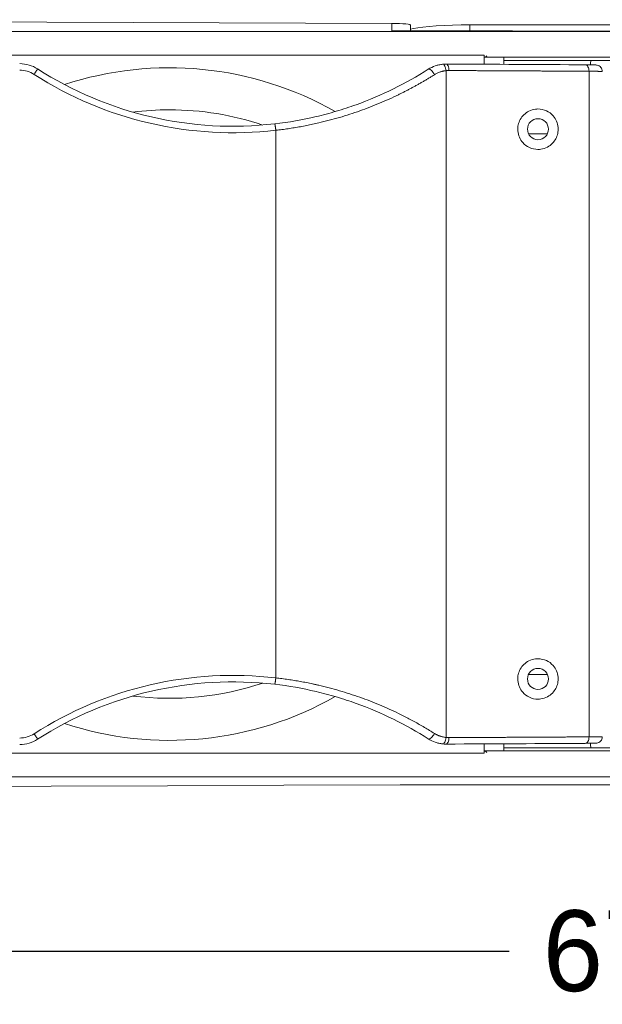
# Model space of a CAD drawing. Header units: inches. Extents: x 21182 to 24011, y 3634 to 5614.
# Tile 6 of 16: x 22006 to 22186, y 4426 to 4731. Entities that reach past the tile are written whole.
import ezdxf

# ---------------------------------------------------------------- set-up
doc = ezdxf.new("R2010")
doc.units = ezdxf.units.IN
doc.header["$MEASUREMENT"] = 0
doc.dimstyles.get("Standard").update_dxf_attribs({"dimtxt": 25, "dimasz": 15, "dimexe": 5, "dimexo": 5, "dimgap": 5, "dimtad": 0, "dimtoh": 1, "dimdec": 0, "dimzin": 0, "dimdsep": 46, "dimtxsty": 'Standard', "dimcen": 5, "dimadec": 0, "dimazin": 0, "dimtfac": 1, "dimtdec": 0, "dimtofl": 0, "dimtmove": 0, "dimatfit": 3, "dimfxl": 0, "dimtolj": 1, "dimtzin": 0, "dimarcsym": 0})

# ---------------------------------------------------------------- blocks, each defined once
blk = doc.blocks.new('*D162')
at = {"color": 0, "lineweight": -2}
for p, q in [((22532.9, 4563.65), (22532.9, 4437.59)), ((21858.9, 4560), (21858.9, 4437.59)), ((21873.9, 4442.59), (22157.57, 4442.59)), ((22517.9, 4442.59), (22234.23, 4442.59))]:
    blk.add_line(p, q, dxfattribs=at)
at = {"color": 0}
for points in [[(21873.9, 4445.09), (21873.9, 4440.09), (21858.9, 4442.59)], [(22517.9, 4445.09), (22517.9, 4440.09), (22532.9, 4442.59)]]:
    blk.add_solid(points, dxfattribs=at)
at = {"layer": 'Defpoints', "color": 0}
for p in [(22532.9, 4568.65, 165.36), (21858.9, 4565, 165.36), (22532.9, 4442.59)]:
    blk.add_point(p, dxfattribs=at)
at = {"color": 0, "insert": (22195.9, 4442.59), "char_height": 25, "attachment_point": 5}
blk.add_mtext('\\A1;674', dxfattribs=at)

msp = doc.modelspace()

# ---------------------------------------------------------------- linework, layer by layer
at = {"color": 7, "linetype": 'Continuous', "lineweight": 15}
for p, q in [((22121.24, 4729.55, 165.36), (22121.24, 4727.25, 165.36)), ((22127.1, 4727.24, 165.36), (22127.1, 4728.98, 165.36)), ((22145.42, 4729.05, 165.36), (22246.38, 4729.05, 165.36)), ((21908.1, 4727.07, 165.36), (22483.7, 4727.07, 165.36)), ((22149.9, 4719.74, 165.36), (21937.9, 4719.74, 165.36)), ((22149.9, 4719.74, 165.36), (22149.9, 4719.04, 165.36)), ((22241.9, 4719.04, 165.36), (22149.9, 4719.04, 165.36)), ((22155.9, 4716.87, 165.36), (22155.9, 4718.96, 165.36)), ((22155.9, 4718.09, 165.36), (22235.9, 4718.09, 165.36)), ((22138.07, 4508.71, 165.36), (22138.07, 4714.91, 165.36)), ((22182.29, 4508.89, 165.36), (22182.29, 4714.73, 165.36)), ((22085.08, 4698.47, 165.36), (22085.08, 4698.47, 165.36)), ((22085.4, 4696.49, 165.36), (22085.4, 4696.48, 165.36)), ((22085.4, 4696.48, 165.36), (22085.4, 4527.14, 165.36)), ((22169.4, 4695.35, 165.36), (22163.6, 4695.35, 165.36)), ((22163.57, 4528.21, 165.36), (22169.43, 4528.21, 165.36)), ((22085.08, 4525.15, 165.36), (22085.08, 4525.15, 165.36)), ((22085.4, 4527.14, 165.36), (22085.4, 4527.12, 165.36)), ((22155.9, 4504.6, 165.36), (22155.9, 4506.75, 165.36)), ((21937.9, 4503.83, 165.36), (22149.9, 4503.83, 165.36)), ((22149.9, 4504.53, 165.36), (22241.9, 4504.53, 165.36)), ((22149.9, 4504.53, 165.36), (22149.9, 4503.83, 165.36)), ((22235.9, 4505.47, 165.36), (22155.9, 4505.47, 165.36)), ((22483.7, 4496.49, 165.36), (21908.1, 4496.49, 165.36))]:
    msp.add_line(p, q, dxfattribs=at)
at = {"color": 8, "linetype": 'Continuous', "lineweight": 15}
for p, q in [((22145.42, 4729.05, 165.36), (22145.42, 4727.21, 165.36)), ((22149.9, 4716.9, 165.36), (22149.9, 4719.74, 165.36)), ((22149.9, 4503.83, 165.36), (22149.9, 4506.72, 165.36))]:
    msp.add_line(p, q, dxfattribs=at)
at = {"color": 7, "linetype": 'Continuous', "lineweight": 15, "elevation": 165.36, "flags": 128}
for points in [[(21908.1, 4730.68), (21934.7, 4730.46), (21961.31, 4730.27), (21987.94, 4730.1), (22014.58, 4729.95), (22041.23, 4729.82), (22067.89, 4729.71), (22094.56, 4729.62), (22121.24, 4729.55)], [(22121.24, 4729.55), (22122.48, 4729.54), (22123.66, 4729.5), (22124.74, 4729.43), (22125.65, 4729.35), (22126.36, 4729.25), (22126.85, 4729.14), (22127.08, 4729.03), (22127.06, 4728.91)], [(22127.1, 4727.72), (22127.11, 4727.72), (22128.03, 4727.97), (22129.31, 4728.2), (22130.93, 4728.41), (22132.85, 4728.6), (22135.04, 4728.76), (22137.44, 4728.89), (22140.01, 4728.98), (22142.69, 4729.04), (22145.42, 4729.05)], [(22121.24, 4727.25), (22139.9, 4727.22), (22158.57, 4727.19), (22177.23, 4727.18), (22195.9, 4727.17), (22214.57, 4727.18), (22233.23, 4727.19), (22251.9, 4727.22), (22270.56, 4727.25)], [(22138.07, 4714.91), (22138.02, 4715.31), (22137.94, 4715.7), (22137.82, 4716.05), (22137.68, 4716.35), (22137.52, 4716.6), (22137.34, 4716.78), (22137.16, 4716.88), (22136.99, 4716.9)], [(22138.95, 4714.95), (22138.94, 4715.34), (22138.89, 4715.72), (22138.81, 4716.07), (22138.7, 4716.37), (22138.56, 4716.62), (22138.41, 4716.8), (22138.25, 4716.92), (22138.07, 4716.95)], [(22182.29, 4714.73), (22182.27, 4715.12), (22182.21, 4715.5), (22182.1, 4715.84), (22181.96, 4716.15), (22181.78, 4716.39), (22181.57, 4716.58), (22181.35, 4716.69), (22181.13, 4716.73)], [(22182.7, 4716.76), (22182.77, 4717.44), (22182.96, 4718.09)], [(22011.72, 4715.45), (22011.7, 4715.42), (22011.64, 4715.33), (22011.54, 4715.17), (22011.41, 4714.96), (22011.25, 4714.71), (22011.06, 4714.41), (22010.85, 4714.1), (22010.64, 4713.77)], [(22134.49, 4713.67), (22134.26, 4714.06), (22134.01, 4714.43), (22133.73, 4714.76), (22133.46, 4715.03), (22133.19, 4715.24), (22132.95, 4715.36), (22132.74, 4715.4), (22132.58, 4715.36)], [(22011.72, 4508.17), (22011.7, 4508.2), (22011.64, 4508.29), (22011.54, 4508.45), (22011.41, 4508.66), (22011.25, 4508.91), (22011.06, 4509.2), (22010.85, 4509.52), (22010.64, 4509.85)], [(22134.49, 4509.94), (22134.26, 4509.56), (22134.01, 4509.19), (22133.73, 4508.86), (22133.46, 4508.59), (22133.19, 4508.38), (22132.95, 4508.26), (22132.74, 4508.22), (22132.58, 4508.26)], [(22136.99, 4506.72), (22137.16, 4506.74), (22137.34, 4506.84), (22137.52, 4507.02), (22137.68, 4507.26), (22137.82, 4507.57), (22137.94, 4507.92), (22138.02, 4508.31), (22138.07, 4508.71)], [(22138.95, 4508.67), (22138.94, 4508.28), (22138.89, 4507.9), (22138.81, 4507.55), (22138.7, 4507.25), (22138.56, 4507), (22138.41, 4506.82), (22138.25, 4506.7), (22138.07, 4506.67)], [(22181.13, 4506.89), (22181.35, 4506.93), (22181.57, 4507.04), (22181.78, 4507.22), (22181.96, 4507.47), (22182.1, 4507.78), (22182.21, 4508.12), (22182.27, 4508.5), (22182.29, 4508.89)], [(22483.7, 4492.89), (22447.8, 4493.17), (22411.87, 4493.41), (22375.91, 4493.62), (22339.94, 4493.79), (22303.94, 4493.92), (22267.93, 4494.02), (22231.92, 4494.07), (22195.9, 4494.09), (22159.88, 4494.07), (22123.87, 4494.02), (22087.86, 4493.92), (22051.86, 4493.79), (22015.89, 4493.62), (21979.93, 4493.41), (21944, 4493.17), (21908.1, 4492.89)]]:
    msp.add_lwpolyline(points, dxfattribs=at)
at = {"color": 7, "linetype": 'Continuous', "lineweight": 15}
for centre in [(22166.5, 4696.81, 165.36), (22166.5, 4526.81, 165.36)]:
    msp.add_circle(centre, 3.25, dxfattribs=at)
for centre, radius, start, end in [((22121.44, 4682.4, 165.36), 44.86, 84.8354, 90.2604), ((22006.17, 4706.81, 165.36), 10.27, 57.2766, 90), ((22072.12, 4809.45, 165.36), 111.73, 237.2766, 276.6608), ((22052.5, 4611.81, 165.36), 104, 60.5005, 108.1971), ((22052.5, 4611.81, 165.36), 91, 90, 97.1694), ((22052.5, 4611.81, 165.36), 91, 71.4905, 90), ((22072.12, 4414.17, 165.36), 111.73, 83.3392, 122.7234), ((22052.5, 4611.81, 165.36), 91, 262.8306, 288.5095), ((22052.5, 4611.81, 165.36), 104, 251.8029, 299.5491), ((22006.17, 4516.81, 165.36), 10.27, 270, 302.7234), ((22186.2, 4506.86, 165.36), 3.5, 180, 203.3941)]:
    msp.add_arc(centre, radius, start, end, dxfattribs=at)
for centre, major_axis, start_param, end_param in [((22149.9, 4781.35, 165.36), (0, 62.31), 3.141593, 3.268066), ((22149.9, 4718.96, 165.36), (6, 0), 0, 0.130921), ((22149.9, 4442.22, 165.36), (0, 62.31), 6.156712, 6.283185), ((22149.9, 4504.6, 165.36), (6, 0), 6.152264, 6.283185)]:
    msp.add_ellipse(centre, major_axis=major_axis, ratio=0.096289, start_param=start_param, end_param=end_param, dxfattribs=at)
for points, knots in [([(22132.58, 4715.36, 165.36), (22133.26, 4715.79, 165.36), (22133.97, 4716.13, 165.36), (22135.08, 4716.52, 165.36), (22135.45, 4716.62, 165.36), (22136.22, 4716.79, 165.36), (22136.6, 4716.86, 165.36), (22136.99, 4716.9, 165.36)], [0, 0, 0, 0, 0.5, 0.5, 0.75, 0.75, 1, 1, 1, 1]), ([(22181.13, 4716.73, 165.36), (22181.2, 4716.73, 165.36), (22181.34, 4716.72, 165.36), (22181.55, 4716.72, 165.36), (22181.76, 4716.72, 165.36), (22181.96, 4716.72, 165.36), (22182.15, 4716.72, 165.36), (22182.47, 4716.72, 165.36), (22182.88, 4716.71, 165.36), (22183.34, 4716.71, 165.36), (22183.72, 4716.7, 165.36), (22184, 4716.69, 165.36), (22184.18, 4716.69, 165.36), (22184.31, 4716.68, 165.36), (22184.36, 4716.68, 165.36), (22184.39, 4716.68, 165.36)], [0, 0, 0, 0, 0.0413235, 0.0825487, 0.1237226, 0.1648922, 0.2061047, 0.2474071, 0.373669, 0.5000141, 0.626277, 0.7526229, 0.8350911, 0.9174243, 1, 1, 1, 1]), ([(22186.4, 4714.68, 165.36), (22186.38, 4714.9, 165.36), (22186.33, 4715.35, 165.36), (22185.99, 4715.95, 165.36), (22185.48, 4716.4, 165.36), (22184.92, 4716.64, 165.36), (22184.54, 4716.67, 165.36), (22184.39, 4716.68, 165.36)], [0, 0, 0, 0, 0.2130582, 0.4261034, 0.6396531, 0.8543321, 1, 1, 1, 1]), ([(22085.08, 4698.47, 165.36), (22089.39, 4698.97, 165.36), (22093.64, 4699.71, 165.36), (22098.89, 4700.95, 165.36), (22099.94, 4701.21, 165.36), (22102.03, 4701.77, 165.36), (22103.07, 4702.06, 165.36), (22106.17, 4702.98, 165.36), (22108.21, 4703.65, 165.36), (22114.2, 4705.8, 165.36), (22118.05, 4707.44, 165.36), (22125.51, 4711.11, 165.36), (22129.11, 4713.14, 165.36), (22132.58, 4715.36, 165.36)], [0, 0, 0, 0, 0.25, 0.25, 0.3125, 0.3125, 0.375, 0.375, 0.5, 0.5, 0.75, 0.75, 1, 1, 1, 1]), ([(22134.49, 4713.67, 165.36), (22134.19, 4713.49, 165.36), (22133.59, 4713.11, 165.36), (22132.68, 4712.56, 165.36), (22131.76, 4712.01, 165.36), (22130.85, 4711.47, 165.36), (22129.92, 4710.94, 165.36), (22129, 4710.42, 165.36), (22128.07, 4709.91, 165.36), (22127.13, 4709.41, 165.36), (22126.19, 4708.92, 165.36), (22125.25, 4708.43, 165.36), (22124.3, 4707.95, 165.36), (22121.74, 4706.7, 165.36), (22117.5, 4704.78, 165.36), (22111.41, 4702.42, 165.36), (22105.14, 4700.39, 165.36), (22100.21, 4699.1, 165.36), (22096.79, 4698.34, 165.36), (22094.91, 4697.95, 165.36), (22093.01, 4697.59, 165.36), (22091.12, 4697.26, 165.36), (22089.22, 4696.97, 165.36), (22087.31, 4696.7, 165.36), (22086.04, 4696.55, 165.36), (22085.4, 4696.48, 165.36)], [0, 0, 0, 0, 0.021038, 0.042031, 0.06298, 0.083886, 0.10475, 0.125574, 0.146359, 0.167106, 0.187815, 0.20849, 0.22913, 0.249737, 0.374805, 0.498393, 0.624423, 0.749138, 0.785215, 0.821198, 0.857094, 0.892913, 0.928664, 0.964357, 1, 1, 1, 1]), ([(22138.07, 4714.91, 165.36), (22137.98, 4714.9, 165.36), (22137.8, 4714.88, 165.36), (22137.54, 4714.84, 165.36), (22137.27, 4714.79, 165.36), (22137, 4714.73, 165.36), (22136.74, 4714.66, 165.36), (22136.48, 4714.59, 165.36), (22136.15, 4714.48, 165.36), (22135.77, 4714.34, 165.36), (22135.33, 4714.14, 165.36), (22134.9, 4713.92, 165.36), (22134.63, 4713.76, 165.36), (22134.49, 4713.67, 165.36)], [0, 0, 0, 0, 0.072284, 0.144244, 0.215944, 0.287446, 0.358815, 0.430116, 0.501412, 0.627281, 0.752083, 0.876196, 1, 1, 1, 1]), ([(22138.95, 4714.95, 165.36), (22138.88, 4714.95, 165.36), (22138.73, 4714.95, 165.36), (22138.51, 4714.94, 165.36), (22138.29, 4714.93, 165.36), (22138.15, 4714.92, 165.36), (22138.07, 4714.91, 165.36)], [0, 0, 0, 0, 0.250321, 0.500331, 0.750176, 1, 1, 1, 1]), ([(22182.29, 4714.73, 165.36), (22181.81, 4714.73, 165.36), (22180.86, 4714.74, 165.36), (22179.41, 4714.74, 165.36), (22177.96, 4714.75, 165.36), (22176.5, 4714.76, 165.36), (22175.05, 4714.77, 165.36), (22173.58, 4714.78, 165.36), (22172.12, 4714.79, 165.36), (22170.64, 4714.8, 165.36), (22169.17, 4714.8, 165.36), (22167.69, 4714.81, 165.36), (22166.21, 4714.82, 165.36), (22164.72, 4714.83, 165.36), (22163.23, 4714.84, 165.36), (22161.74, 4714.84, 165.36), (22160.24, 4714.85, 165.36), (22158.74, 4714.86, 165.36), (22157.24, 4714.87, 165.36), (22155.73, 4714.87, 165.36), (22154.22, 4714.88, 165.36), (22152.71, 4714.89, 165.36), (22151.19, 4714.9, 165.36), (22149.67, 4714.9, 165.36), (22148.15, 4714.91, 165.36), (22146.62, 4714.92, 165.36), (22145.09, 4714.92, 165.36), (22143.56, 4714.93, 165.36), (22142.03, 4714.94, 165.36), (22140.49, 4714.94, 165.36), (22139.47, 4714.95, 165.36), (22138.95, 4714.95, 165.36)], [0, 0, 0, 0, 0.035045, 0.07005, 0.105015, 0.13994, 0.174825, 0.209669, 0.244473, 0.279237, 0.313961, 0.348645, 0.383288, 0.417892, 0.452455, 0.486978, 0.52146, 0.555903, 0.590305, 0.624668, 0.65899, 0.693271, 0.727513, 0.761715, 0.795876, 0.829997, 0.864078, 0.898119, 0.932119, 0.96608, 1, 1, 1, 1]), ([(22186.4, 4714.68, 165.36), (22186.39, 4714.68, 165.36), (22186.37, 4714.68, 165.36), (22186.32, 4714.68, 165.36), (22186.27, 4714.68, 165.36), (22186.21, 4714.68, 165.36), (22186.15, 4714.69, 165.36), (22186.08, 4714.69, 165.36), (22186, 4714.69, 165.36), (22185.91, 4714.69, 165.36), (22185.82, 4714.69, 165.36), (22185.72, 4714.7, 165.36), (22185.62, 4714.7, 165.36), (22185.51, 4714.7, 165.36), (22185.4, 4714.7, 165.36), (22185.28, 4714.7, 165.36), (22185.16, 4714.7, 165.36), (22185.03, 4714.71, 165.36), (22184.9, 4714.71, 165.36), (22184.77, 4714.71, 165.36), (22184.64, 4714.71, 165.36), (22184.5, 4714.71, 165.36), (22184.36, 4714.71, 165.36), (22184.22, 4714.71, 165.36), (22184.08, 4714.71, 165.36), (22183.93, 4714.72, 165.36), (22183.79, 4714.72, 165.36), (22183.64, 4714.72, 165.36), (22183.49, 4714.72, 165.36), (22183.34, 4714.72, 165.36), (22183.19, 4714.72, 165.36), (22183.04, 4714.72, 165.36), (22182.89, 4714.72, 165.36), (22182.74, 4714.72, 165.36), (22182.59, 4714.72, 165.36), (22182.44, 4714.73, 165.36), (22182.34, 4714.73, 165.36), (22182.29, 4714.73, 165.36)], [0, 0, 0, 0, 0.035439, 0.070473, 0.105104, 0.139331, 0.173154, 0.206573, 0.239588, 0.272199, 0.304406, 0.336209, 0.367608, 0.398603, 0.429195, 0.459382, 0.489165, 0.518545, 0.54752, 0.576092, 0.604259, 0.632023, 0.659382, 0.686338, 0.712889, 0.739037, 0.764781, 0.790121, 0.815056, 0.839588, 0.863716, 0.88744, 0.91076, 0.933676, 0.956188, 0.978296, 1, 1, 1, 1]), ([(22166.5, 4703.06, 165.36), (22167.4, 4702.95, 165.36), (22169.12, 4702.74, 165.36), (22171.11, 4701.23, 165.36), (22172.33, 4699.36, 165.36), (22172.83, 4697.41, 165.36), (22172.7, 4695.49, 165.36), (22172.07, 4693.79, 165.36), (22170.98, 4692.32, 165.36), (22169.4, 4691.15, 165.36), (22167.81, 4690.63, 165.36), (22165.91, 4690.49, 165.36), (22163.88, 4690.93, 165.36), (22161.88, 4692.39, 165.36), (22160.67, 4694.28, 165.36), (22160.17, 4696.24, 165.36), (22160.31, 4698.19, 165.36), (22160.98, 4699.92, 165.36), (22162.12, 4701.4, 165.36), (22163.74, 4702.53, 165.36), (22165.28, 4703.01, 165.36), (22166.24, 4703.05, 165.36), (22166.5, 4703.06, 165.36)], [0, 0, 0, 0, 0.074462, 0.142036, 0.190309, 0.238814, 0.281731, 0.322948, 0.367196, 0.417852, 0.476784, 0.501913, 0.576411, 0.642802, 0.690883, 0.739145, 0.782882, 0.825347, 0.870323, 0.920708, 0.978404, 1, 1, 1, 1]), ([(22085.4, 4696.49, 165.36), (22085.39, 4696.54, 165.36), (22085.38, 4696.63, 165.36), (22085.37, 4696.77, 165.36), (22085.35, 4696.9, 165.36), (22085.33, 4697.04, 165.36), (22085.31, 4697.17, 165.36), (22085.3, 4697.3, 165.36), (22085.28, 4697.43, 165.36), (22085.26, 4697.56, 165.36), (22085.24, 4697.68, 165.36), (22085.23, 4697.79, 165.36), (22085.21, 4697.9, 165.36), (22085.19, 4698.01, 165.36), (22085.17, 4698.13, 165.36), (22085.15, 4698.23, 165.36), (22085.13, 4698.33, 165.36), (22085.11, 4698.41, 165.36), (22085.1, 4698.46, 165.36), (22085.09, 4698.47, 165.36), (22085.08, 4698.47, 165.36)], [0, 0, 0, 0, 0.0436059, 0.0875777, 0.1319158, 0.1766206, 0.2216924, 0.2671315, 0.3129384, 0.3591134, 0.4056567, 0.4525686, 0.4998496, 0.5527564, 0.6118464, 0.6771185, 0.7485715, 0.8262039, 0.910014, 1, 1, 1, 1]), ([(22166.5, 4533.06, 165.36), (22167.4, 4532.95, 165.36), (22169.12, 4532.74, 165.36), (22171.11, 4531.23, 165.36), (22172.33, 4529.36, 165.36), (22172.83, 4527.41, 165.36), (22172.7, 4525.49, 165.36), (22172.07, 4523.79, 165.36), (22170.98, 4522.32, 165.36), (22169.4, 4521.15, 165.36), (22167.81, 4520.63, 165.36), (22165.91, 4520.49, 165.36), (22163.88, 4520.93, 165.36), (22161.88, 4522.39, 165.36), (22160.67, 4524.28, 165.36), (22160.17, 4526.24, 165.36), (22160.31, 4528.19, 165.36), (22160.98, 4529.92, 165.36), (22162.12, 4531.4, 165.36), (22163.74, 4532.53, 165.36), (22165.28, 4533.01, 165.36), (22166.24, 4533.05, 165.36), (22166.5, 4533.06, 165.36)], [0, 0, 0, 0, 0.074462, 0.142036, 0.19031, 0.238814, 0.281731, 0.322948, 0.367196, 0.417852, 0.476784, 0.501913, 0.576411, 0.642801, 0.690883, 0.739145, 0.782881, 0.825348, 0.870323, 0.920708, 0.978404, 1, 1, 1, 1]), ([(22085.08, 4525.15, 165.36), (22085.09, 4525.15, 165.36), (22085.09, 4525.15, 165.36), (22085.1, 4525.16, 165.36), (22085.11, 4525.19, 165.36), (22085.11, 4525.22, 165.36), (22085.12, 4525.25, 165.36), (22085.13, 4525.29, 165.36), (22085.14, 4525.34, 165.36), (22085.15, 4525.39, 165.36), (22085.16, 4525.44, 165.36), (22085.17, 4525.5, 165.36), (22085.18, 4525.55, 165.36), (22085.19, 4525.61, 165.36), (22085.2, 4525.67, 165.36), (22085.22, 4525.77, 165.36), (22085.24, 4525.92, 165.36), (22085.27, 4526.14, 165.36), (22085.31, 4526.38, 165.36), (22085.34, 4526.62, 165.36), (22085.37, 4526.87, 165.36), (22085.39, 4527.04, 165.36), (22085.4, 4527.12, 165.36)], [0, 0, 0, 0, 0.045792, 0.090037, 0.132737, 0.17389, 0.213496, 0.251557, 0.288071, 0.323038, 0.356459, 0.388333, 0.418661, 0.447443, 0.474678, 0.500366, 0.586722, 0.671842, 0.755728, 0.838381, 0.919804, 1, 1, 1, 1]), ([(22132.58, 4508.26, 165.36), (22129.11, 4510.48, 165.36), (22125.51, 4512.51, 165.36), (22118.05, 4516.17, 165.36), (22114.2, 4517.82, 165.36), (22108.21, 4519.97, 165.36), (22106.17, 4520.64, 165.36), (22103.07, 4521.56, 165.36), (22102.03, 4521.85, 165.36), (22099.94, 4522.41, 165.36), (22098.89, 4522.67, 165.36), (22093.64, 4523.9, 165.36), (22089.39, 4524.65, 165.36), (22085.08, 4525.15, 165.36)], [0, 0, 0, 0, 0.25, 0.25, 0.5, 0.5, 0.625, 0.625, 0.6875, 0.6875, 0.75, 0.75, 1, 1, 1, 1]), ([(22085.4, 4527.14, 165.36), (22085.72, 4527.11, 165.36), (22086.36, 4527.03, 165.36), (22087.31, 4526.91, 165.36), (22088.26, 4526.78, 165.36), (22089.21, 4526.65, 165.36), (22090.17, 4526.5, 165.36), (22091.12, 4526.35, 165.36), (22092.06, 4526.19, 165.36), (22093.01, 4526.03, 165.36), (22093.96, 4525.85, 165.36), (22094.9, 4525.67, 165.36), (22095.85, 4525.48, 165.36), (22096.79, 4525.28, 165.36), (22097.73, 4525.07, 165.36), (22100.52, 4524.44, 165.36), (22105.14, 4523.23, 165.36), (22111.41, 4521.2, 165.36), (22117.5, 4518.84, 165.36), (22121.97, 4516.82, 165.36), (22124.98, 4515.33, 165.36), (22126.6, 4514.49, 165.36), (22128.2, 4513.64, 165.36), (22129.8, 4512.75, 165.36), (22131.37, 4511.84, 165.36), (22132.94, 4510.91, 165.36), (22133.97, 4510.27, 165.36), (22134.49, 4509.94, 165.36)], [0, 0, 0, 0, 0.0178159, 0.035643, 0.0534825, 0.0713356, 0.0892034, 0.1070871, 0.1249879, 0.1429067, 0.1608449, 0.1788036, 0.1967838, 0.2147868, 0.2328135, 0.2508653, 0.3755775, 0.5016098, 0.6251956, 0.7502654, 0.785611, 0.8210566, 0.8566083, 0.8922724, 0.928055, 0.9639622, 1, 1, 1, 1]), ([(22134.49, 4509.94, 165.36), (22134.57, 4509.9, 165.36), (22134.72, 4509.8, 165.36), (22134.96, 4509.67, 165.36), (22135.21, 4509.54, 165.36), (22135.45, 4509.42, 165.36), (22135.71, 4509.31, 165.36), (22135.96, 4509.21, 165.36), (22136.28, 4509.09, 165.36), (22136.67, 4508.97, 165.36), (22137.14, 4508.86, 165.36), (22137.6, 4508.77, 165.36), (22137.92, 4508.73, 165.36), (22138.07, 4508.71, 165.36)], [0, 0, 0, 0, 0.07073, 0.141509, 0.212409, 0.2835, 0.354854, 0.42654, 0.498628, 0.623377, 0.748293, 0.87372, 1, 1, 1, 1]), ([(22136.99, 4506.72, 165.36), (22136.6, 4506.76, 165.36), (22136.22, 4506.82, 165.36), (22135.45, 4506.99, 165.36), (22135.08, 4507.1, 165.36), (22133.97, 4507.49, 165.36), (22133.26, 4507.83, 165.36), (22132.58, 4508.26, 165.36)], [0, 0, 0, 0, 0.25, 0.25, 0.5, 0.5, 1, 1, 1, 1]), ([(22138.95, 4508.67, 165.36), (22139.47, 4508.67, 165.36), (22140.49, 4508.67, 165.36), (22142.03, 4508.68, 165.36), (22143.56, 4508.69, 165.36), (22145.09, 4508.69, 165.36), (22146.62, 4508.7, 165.36), (22148.15, 4508.71, 165.36), (22149.67, 4508.72, 165.36), (22151.19, 4508.72, 165.36), (22152.71, 4508.73, 165.36), (22154.22, 4508.74, 165.36), (22155.73, 4508.74, 165.36), (22157.24, 4508.75, 165.36), (22158.74, 4508.76, 165.36), (22160.24, 4508.77, 165.36), (22161.74, 4508.78, 165.36), (22163.23, 4508.78, 165.36), (22164.72, 4508.79, 165.36), (22166.21, 4508.8, 165.36), (22167.69, 4508.81, 165.36), (22169.17, 4508.82, 165.36), (22170.64, 4508.82, 165.36), (22172.12, 4508.83, 165.36), (22173.58, 4508.84, 165.36), (22175.05, 4508.85, 165.36), (22176.5, 4508.86, 165.36), (22177.96, 4508.87, 165.36), (22179.41, 4508.87, 165.36), (22180.86, 4508.88, 165.36), (22181.81, 4508.89, 165.36), (22182.29, 4508.89, 165.36)], [0, 0, 0, 0, 0.03392, 0.067881, 0.101881, 0.135922, 0.170003, 0.204124, 0.238285, 0.272487, 0.306729, 0.34101, 0.375332, 0.409695, 0.444097, 0.47854, 0.513022, 0.547545, 0.582108, 0.616712, 0.651355, 0.686039, 0.720763, 0.755527, 0.790331, 0.825175, 0.86006, 0.894985, 0.92995, 0.964955, 1, 1, 1, 1]), ([(22181.13, 4506.89, 165.36), (22182.01, 4506.9, 165.36), (22182.77, 4506.91, 165.36), (22183.88, 4506.92, 165.36), (22184.25, 4506.93, 165.36), (22184.39, 4506.94, 165.36)], [0, 0, 0, 0, 0.5, 0.5, 1, 1, 1, 1]), ([(22182.29, 4508.89, 165.36), (22182.38, 4508.89, 165.36), (22182.56, 4508.89, 165.36), (22182.82, 4508.9, 165.36), (22183.08, 4508.9, 165.36), (22183.34, 4508.9, 165.36), (22183.6, 4508.9, 165.36), (22183.86, 4508.9, 165.36), (22184.12, 4508.9, 165.36), (22184.36, 4508.91, 165.36), (22184.61, 4508.91, 165.36), (22184.84, 4508.91, 165.36), (22185.07, 4508.91, 165.36), (22185.28, 4508.92, 165.36), (22185.48, 4508.92, 165.36), (22185.67, 4508.92, 165.36), (22185.85, 4508.93, 165.36), (22186, 4508.93, 165.36), (22186.13, 4508.93, 165.36), (22186.25, 4508.94, 165.36), (22186.34, 4508.94, 165.36), (22186.38, 4508.94, 165.36), (22186.4, 4508.94, 165.36)], [0, 0, 0, 0, 0.038248, 0.077733, 0.118456, 0.160415, 0.203612, 0.248045, 0.293716, 0.340623, 0.388768, 0.43815, 0.488768, 0.540624, 0.593717, 0.648046, 0.703613, 0.760417, 0.818457, 0.877735, 0.938249, 1, 1, 1, 1]), ([(22184.39, 4506.94, 165.36), (22184.61, 4506.96, 165.36), (22185.07, 4507.01, 165.36), (22185.67, 4507.36, 165.36), (22186.13, 4507.87, 165.36), (22186.37, 4508.43, 165.36), (22186.39, 4508.8, 165.36), (22186.4, 4508.94, 165.36)], [0, 0, 0, 0, 0.216522, 0.433098, 0.648732, 0.863063, 1, 1, 1, 1])]:
    msp.add_open_spline(points, degree=3, knots=knots, dxfattribs=at)
for points in [[(22138.07, 4716.95, 165.36), (22137.71, 4716.95, 165.36), (22137.35, 4716.93, 165.36), (22136.99, 4716.9, 165.36)], [(22138.07, 4716.95, 165.36), (22153.12, 4716.89, 165.36), (22167.54, 4716.81, 165.36), (22181.13, 4716.73, 165.36)], [(22010.64, 4713.77, 165.36), (22009.31, 4714.62, 165.36), (22007.76, 4715.08, 165.36), (22006.17, 4715.08, 165.36)], [(22085.4, 4696.49, 165.36), (22059.23, 4693.42, 165.36), (22032.81, 4699.52, 165.36), (22010.64, 4713.77, 165.36)], [(22010.64, 4509.85, 165.36), (22032.81, 4524.09, 165.36), (22059.23, 4530.2, 165.36), (22085.4, 4527.12, 165.36)], [(22006.17, 4508.54, 165.36), (22007.76, 4508.54, 165.36), (22009.31, 4508.99, 165.36), (22010.64, 4509.85, 165.36)], [(22136.99, 4506.72, 165.36), (22137.35, 4506.68, 165.36), (22137.71, 4506.67, 165.36), (22138.07, 4506.67, 165.36)], [(22138.07, 4508.71, 165.36), (22138.36, 4508.68, 165.36), (22138.66, 4508.67, 165.36), (22138.95, 4508.67, 165.36)], [(22181.13, 4506.89, 165.36), (22167.54, 4506.81, 165.36), (22153.12, 4506.73, 165.36), (22138.07, 4506.67, 165.36)]]:
    msp.add_open_spline(points, degree=3, dxfattribs=at)

# ---------------------------------------------------------------- dimensions: what is measured, and where the dimension line sits
dim = msp.add_linear_dim(base=(22532.9, 4442.59), p1=(21858.9, 4565, 165.36), p2=(22532.9, 4568.65, 165.36), dimstyle='Standard')
dim.commit()
dim.dimension.update_dxf_attribs({"geometry": '*D162', "text_midpoint": (22195.9, 4442.59)})

doc.saveas('drawing.dxf')
